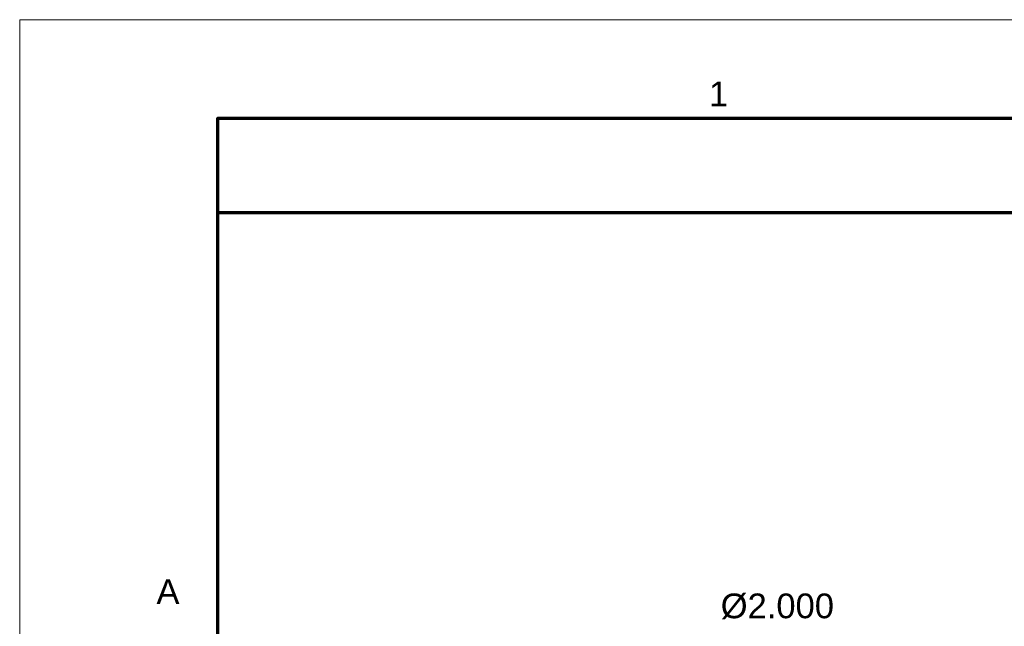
# Model space of a CAD drawing. Header units: millimetres. Extents: x 0 to 841, y 0 to 594.
# Tile 119 of 256: x 0 to 100, y 533 to 594. Entities that reach past the tile are written whole.
import ezdxf
from ezdxf.enums import TextEntityAlignment as Align

# ---------------------------------------------------------------- set-up
doc = ezdxf.new("R2010")
doc.units = ezdxf.units.MM
for name, color, linetype, lineweight in [('FINA', 7, 'CONTINUOUS', 18), ('MARCO', 7, 'CONTINUOUS', 70), ('TXT', 7, 'CONTINUOUS', 25)]:
    doc.layers.add(name, color=color, linetype=linetype, lineweight=lineweight)
doc.styles.add('STD', font='LiberationSans-Regular.ttf')

msp = doc.modelspace()

# ---------------------------------------------------------------- linework, layer by layer
at = {"layer": 'FINA'}
msp.add_lwpolyline([(0, 0), (841, 0), (841, 594), (0, 594)], close=True, dxfattribs=at)
at = {"layer": 'MARCO'}
for points in [[(20, 10), (831, 10), (831, 584), (20, 584)], [(20, 574.5), (831, 574.5), (831, 584), (20, 584)]]:
    msp.add_lwpolyline(points, close=True, dxfattribs=at)

# ---------------------------------------------------------------- texts
at = {"layer": 'TXT', "style": 'STD'}
for s, p in [('1', (70.688, 586.5)), ('A', (15, 536.167))]:
    msp.add_text(s, height=2.5, dxfattribs=at).set_placement(p, align=Align.MIDDLE_CENTER)
msp.add_text('Ø2.000', height=2.5, dxfattribs=at).set_placement((82.365, 532.725), align=Align.BOTTOM_RIGHT)

doc.saveas('drawing.dxf')
